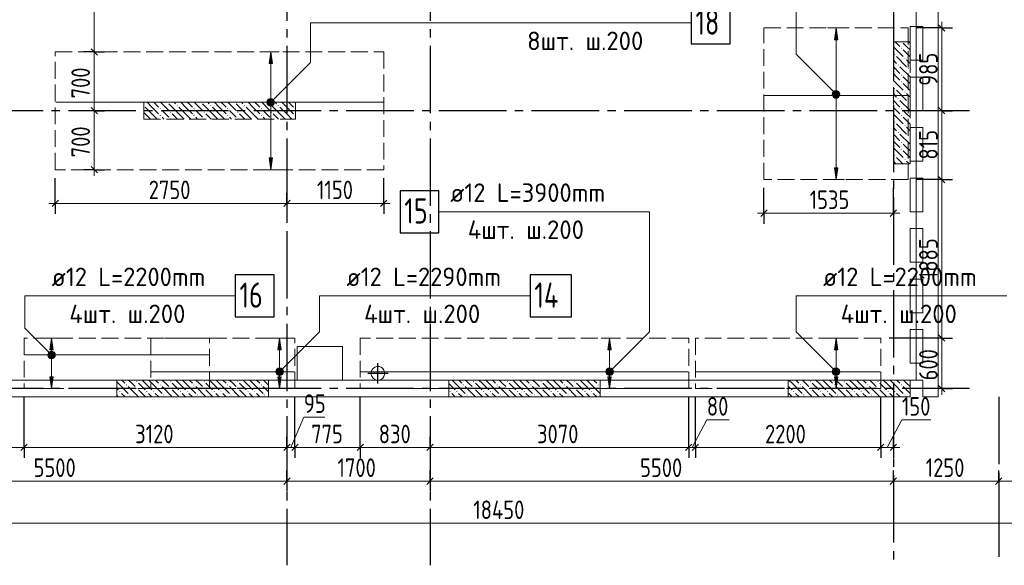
# Model space of a CAD drawing. Header units: millimetres. Extents: x 0 to 31317, y 0 to 42000.
# Tile 4 of 12: x 11451 to 23140, y 15930 to 22412. Entities that reach past the tile are written whole.
import ezdxf

# ---------------------------------------------------------------- set-up
doc = ezdxf.new("R2010")
doc.units = ezdxf.units.MM
doc.linetypes.add('______2', pattern=[270, 200, -70])
doc.linetypes.add('______5', pattern=[1100, 800, -100, 100, -100])
for name, color, linetype, lineweight in [('Standard', 7, 'Continuous', 25), ('ДОП Верх по У', 7, 'Continuous', 25), ('ЖБ Перекрытие верхний уровень', 7, 'Continuous', 35), ('ЖБ Пилон', 7, 'Continuous', 35), ('Оси', 40, '______5', 18), ('Позиционная метка номер позиции', 7, 'Continuous', 13), ('Примечания', 7, 'Continuous', 25)]:
    doc.layers.add(name, color=color, linetype=linetype, lineweight=lineweight)
doc.styles.add('GOST 2.304-81', font='txt')
doc.styles.add('ISOCPEUR', font='txt')

msp = doc.modelspace()

# ---------------------------------------------------------------- hatches: boundary and pattern name
at = {"layer": 'ДОП Верх по У', "linetype": 'Continuous', "lineweight": 13, "transparency": 33554687}
for points in [[(21163, 22173), (21143, 22313), (21123, 22173)], [(14452, 21890), (14432, 22030), (14412, 21890)], [(21105, 21513), (21180, 21513), (21175, 21532)], [(21105, 21513), (21175, 21532), (21111, 21532)], [(21111, 21494), (21180, 21513), (21105, 21513)], [(21111, 21532), (21175, 21532), (21162, 21545)], [(21111, 21532), (21162, 21545), (21124, 21545)], [(21111, 21494), (21175, 21494), (21180, 21513)], [(21124, 21545), (21162, 21545), (21143, 21550)], [(14394, 21430), (14469, 21430), (14464, 21449)], [(14394, 21430), (14464, 21449), (14399, 21449)], [(14399, 21411), (14469, 21430), (14394, 21430)], [(14399, 21449), (14464, 21449), (14450, 21462)], [(14399, 21449), (14450, 21462), (14413, 21462)], [(14399, 21411), (14464, 21411), (14469, 21430)], [(14413, 21398), (14464, 21411), (14399, 21411)], [(14413, 21462), (14450, 21462), (14432, 21468)], [(14413, 21398), (14450, 21398), (14464, 21411)], [(14450, 21398), (14413, 21398), (14432, 21392)], [(21124, 21481), (21175, 21494), (21111, 21494)], [(21124, 21481), (21162, 21481), (21175, 21494)], [(21162, 21481), (21124, 21481), (21143, 21475)], [(11849, 18490), (11829, 18630), (11809, 18490)], [(14557, 18490), (14537, 18630), (14517, 18490)], [(18475, 18490), (18455, 18630), (18435, 18490)], [(21163, 18490), (21143, 18630), (21123, 18490)], [(11792, 18430), (11867, 18430), (11861, 18449)], [(11792, 18430), (11861, 18449), (11797, 18449)], [(11797, 18411), (11867, 18430), (11792, 18430)], [(11797, 18449), (11861, 18449), (11848, 18462)], [(11797, 18449), (11848, 18462), (11810, 18462)], [(11797, 18411), (11861, 18411), (11867, 18430)], [(11810, 18398), (11861, 18411), (11797, 18411)], [(11810, 18462), (11848, 18462), (11829, 18468)], [(11810, 18398), (11848, 18398), (11861, 18411)], [(11848, 18398), (11810, 18398), (11829, 18392)], [(18417, 18230), (18492, 18230), (18487, 18249)], [(18417, 18230), (18487, 18249), (18422, 18249)], [(18422, 18249), (18487, 18249), (18473, 18262)], [(18422, 18249), (18473, 18262), (18436, 18262)], [(18436, 18262), (18473, 18262), (18455, 18268)], [(21105, 18230), (21180, 18230), (21175, 18249)], [(21105, 18230), (21175, 18249), (21111, 18249)], [(21111, 18249), (21175, 18249), (21162, 18262)], [(21111, 18249), (21162, 18262), (21124, 18262)], [(21124, 18262), (21162, 18262), (21143, 18268)], [(18422, 18211), (18492, 18230), (18417, 18230)], [(18422, 18211), (18487, 18211), (18492, 18230)], [(18436, 18198), (18487, 18211), (18422, 18211)], [(18436, 18198), (18473, 18198), (18487, 18211)], [(18473, 18198), (18436, 18198), (18455, 18192)], [(21111, 18211), (21180, 18230), (21105, 18230)], [(21111, 18211), (21175, 18211), (21180, 18230)], [(21124, 18198), (21175, 18211), (21111, 18211)], [(21124, 18198), (21162, 18198), (21175, 18211)], [(21162, 18198), (21124, 18198), (21143, 18192)]]:
    msp.add_hatch(color=7, dxfattribs=at).paths.add_polyline_path(points)
for points in [[(14452, 20770), (14432, 20630), (14412, 20770)], [(21163, 20653), (21143, 20513), (21123, 20653)], [(11849, 18170), (11829, 18030), (11809, 18170)], [(14557, 18170), (14537, 18030), (14517, 18170)], [(18475, 18170), (18455, 18030), (18435, 18170)], [(21163, 18170), (21143, 18030), (21123, 18170)]]:
    msp.add_hatch(color=7, dxfattribs=at).paths.add_polyline_path(points, flags=16)
at = {"layer": 'ЖБ Пилон', "linetype": 'Continuous', "lineweight": 18, "transparency": 33554687}
for points in [[(21924, 22150), (21921, 22147), (21918, 22150)], [(21834, 21993), (21841, 22000), (21847, 21993), (21841, 21987)], [(21914, 22073), (21921, 22080), (21927, 22073), (21921, 22067)], [(21874, 21873), (21881, 21880), (21887, 21873), (21881, 21867)], [(21954, 21953), (21961, 21960), (21967, 21953), (21961, 21947)], [(21914, 21753), (21921, 21760), (21927, 21753), (21921, 21747)], [(21994, 21833), (22001, 21840), (22007, 21833), (22001, 21827)], [(21914, 21673), (21921, 21680), (21927, 21673), (21921, 21667)], [(21834, 21593), (21841, 21600), (21847, 21593), (21841, 21587)], [(21954, 21553), (21961, 21560), (21967, 21553), (21961, 21547)], [(12924, 21397), (12927, 21393), (12924, 21390)], [(13204, 21430), (13201, 21427), (13198, 21430)], [(13314, 21393), (13321, 21400), (13327, 21393), (13321, 21387)], [(13604, 21430), (13601, 21427), (13598, 21430)], [(13714, 21393), (13721, 21400), (13727, 21393), (13721, 21387)], [(14004, 21430), (14001, 21427), (13998, 21430)], [(14114, 21393), (14121, 21400), (14127, 21393), (14121, 21387)], [(14404, 21430), (14401, 21427), (14398, 21430)], [(14514, 21393), (14521, 21400), (14527, 21393), (14521, 21387)], [(21874, 21473), (21881, 21480), (21887, 21473), (21881, 21467)], [(21994, 21433), (22001, 21440), (22007, 21433), (22001, 21427)], [(13114, 21353), (13121, 21360), (13127, 21353), (13121, 21347)], [(13114, 21273), (13121, 21280), (13127, 21273), (13121, 21267)], [(13234, 21313), (13241, 21320), (13247, 21313), (13241, 21307)], [(13514, 21353), (13521, 21360), (13527, 21353), (13521, 21347)], [(13514, 21273), (13521, 21280), (13527, 21273), (13521, 21267)], [(13634, 21313), (13641, 21320), (13647, 21313), (13641, 21307)], [(13914, 21353), (13921, 21360), (13927, 21353), (13921, 21347)], [(13914, 21273), (13921, 21280), (13927, 21273), (13921, 21267)], [(14034, 21313), (14041, 21320), (14047, 21313), (14041, 21307)], [(14314, 21353), (14321, 21360), (14327, 21353), (14321, 21347)], [(14314, 21273), (14321, 21280), (14327, 21273), (14321, 21267)], [(14434, 21313), (14441, 21320), (14447, 21313), (14441, 21307)], [(14714, 21353), (14721, 21360), (14724, 21357), (14724, 21350), (14721, 21347)], [(14714, 21273), (14721, 21280), (14724, 21277), (14724, 21270), (14721, 21267)], [(21914, 21353), (21921, 21360), (21927, 21353), (21921, 21347)], [(21914, 21273), (21921, 21280), (21927, 21273), (21921, 21267)], [(13234, 21233), (13241, 21240), (13247, 21233), (13244, 21230), (13238, 21230)], [(13634, 21233), (13641, 21240), (13647, 21233), (13644, 21230), (13638, 21230)], [(14034, 21233), (14041, 21240), (14047, 21233), (14044, 21230), (14038, 21230)], [(14434, 21233), (14441, 21240), (14447, 21233), (14444, 21230), (14438, 21230)], [(21834, 21193), (21841, 21200), (21847, 21193), (21841, 21187)], [(21954, 21153), (21961, 21160), (21967, 21153), (21961, 21147)], [(21874, 21073), (21881, 21080), (21887, 21073), (21881, 21067)], [(21914, 20953), (21921, 20960), (21927, 20953), (21921, 20947)], [(21994, 21033), (22001, 21040), (22007, 21033), (22001, 21027)], [(21914, 20873), (21921, 20880), (21927, 20873), (21921, 20867)], [(21834, 20793), (21841, 20800), (21847, 20793), (21841, 20787)], [(21954, 20753), (21961, 20760), (21967, 20753), (21961, 20747)], [(12834, 18113), (12841, 18120), (12847, 18113), (12841, 18107)], [(13234, 18113), (13241, 18120), (13247, 18113), (13241, 18107)], [(13634, 18113), (13641, 18120), (13647, 18113), (13641, 18107)], [(14034, 18113), (14041, 18120), (14047, 18113), (14041, 18107)], [(16834, 18113), (16841, 18120), (16847, 18113), (16841, 18107)], [(17234, 18113), (17241, 18120), (17247, 18113), (17241, 18107)], [(17634, 18113), (17641, 18120), (17647, 18113), (17641, 18107)], [(18034, 18113), (18041, 18120), (18047, 18113), (18041, 18107)], [(20834, 18113), (20841, 18120), (20847, 18113), (20841, 18107)], [(21234, 18113), (21241, 18120), (21247, 18113), (21241, 18107)], [(21634, 18113), (21641, 18120), (21647, 18113), (21641, 18107)], [(12714, 18073), (12721, 18080), (12727, 18073), (12721, 18067)], [(12834, 18033), (12841, 18040), (12847, 18033), (12841, 18027)], [(13114, 18073), (13121, 18080), (13127, 18073), (13121, 18067)], [(13234, 18033), (13241, 18040), (13247, 18033), (13241, 18027)], [(13514, 18073), (13521, 18080), (13527, 18073), (13521, 18067)], [(13634, 18033), (13641, 18040), (13647, 18033), (13641, 18027)], [(13914, 18073), (13921, 18080), (13927, 18073), (13921, 18067)], [(14034, 18033), (14041, 18040), (14047, 18033), (14041, 18027)], [(14314, 18073), (14321, 18080), (14327, 18073), (14321, 18067)], [(16714, 18073), (16721, 18080), (16727, 18073), (16721, 18067)], [(16834, 18033), (16841, 18040), (16847, 18033), (16841, 18027)], [(17114, 18073), (17121, 18080), (17127, 18073), (17121, 18067)], [(17234, 18033), (17241, 18040), (17247, 18033), (17241, 18027)], [(17514, 18073), (17521, 18080), (17527, 18073), (17521, 18067)], [(17634, 18033), (17641, 18040), (17647, 18033), (17641, 18027)], [(17914, 18073), (17921, 18080), (17927, 18073), (17921, 18067)], [(18034, 18033), (18041, 18040), (18047, 18033), (18041, 18027)], [(18314, 18073), (18321, 18080), (18327, 18073), (18321, 18067)], [(20714, 18073), (20721, 18080), (20727, 18073), (20721, 18067)], [(20834, 18033), (20841, 18040), (20847, 18033), (20841, 18027)], [(21114, 18073), (21121, 18080), (21127, 18073), (21121, 18067)], [(21234, 18033), (21241, 18040), (21247, 18033), (21241, 18027)], [(21514, 18073), (21521, 18080), (21527, 18073), (21521, 18067)], [(21634, 18033), (21641, 18040), (21647, 18033), (21641, 18027)], [(21914, 18073), (21921, 18080), (21927, 18073), (21921, 18067)], [(12634, 17993), (12641, 18000), (12647, 17993), (12641, 17987)], [(12754, 17953), (12761, 17960), (12767, 17953), (12761, 17947)], [(12954, 17993), (12961, 18000), (12967, 17993), (12961, 17987)], [(13034, 17993), (13041, 18000), (13047, 17993), (13041, 17987)], [(13154, 17953), (13161, 17960), (13167, 17953), (13161, 17947)], [(13354, 17993), (13361, 18000), (13367, 17993), (13361, 17987)], [(13434, 17993), (13441, 18000), (13447, 17993), (13441, 17987)], [(13554, 17953), (13561, 17960), (13567, 17953), (13561, 17947)], [(13754, 17993), (13761, 18000), (13767, 17993), (13761, 17987)], [(13834, 17993), (13841, 18000), (13847, 17993), (13841, 17987)], [(13954, 17953), (13961, 17960), (13967, 17953), (13961, 17947)], [(14154, 17993), (14161, 18000), (14167, 17993), (14161, 17987)], [(14234, 17993), (14241, 18000), (14247, 17993), (14241, 17987)], [(14354, 17953), (14361, 17960), (14367, 17953), (14361, 17947)], [(16554, 17993), (16561, 18000), (16567, 17993), (16561, 17987)], [(16634, 17993), (16641, 18000), (16647, 17993), (16641, 17987)], [(16754, 17953), (16761, 17960), (16767, 17953), (16761, 17947)], [(16954, 17993), (16961, 18000), (16967, 17993), (16961, 17987)], [(17034, 17993), (17041, 18000), (17047, 17993), (17041, 17987)], [(17154, 17953), (17161, 17960), (17167, 17953), (17161, 17947)], [(17354, 17993), (17361, 18000), (17367, 17993), (17361, 17987)], [(17434, 17993), (17441, 18000), (17447, 17993), (17441, 17987)], [(17554, 17953), (17561, 17960), (17567, 17953), (17561, 17947)], [(17754, 17993), (17761, 18000), (17767, 17993), (17761, 17987)], [(17834, 17993), (17841, 18000), (17847, 17993), (17841, 17987)], [(17954, 17953), (17961, 17960), (17967, 17953), (17961, 17947)], [(18154, 17993), (18161, 18000), (18167, 17993), (18161, 17987)], [(18234, 17993), (18241, 18000), (18247, 17993), (18241, 17987)], [(20634, 17993), (20641, 18000), (20647, 17993), (20641, 17987)], [(20754, 17953), (20761, 17960), (20767, 17953), (20761, 17947)], [(20954, 17993), (20961, 18000), (20967, 17993), (20961, 17987)], [(21034, 17993), (21041, 18000), (21047, 17993), (21041, 17987)], [(21154, 17953), (21161, 17960), (21167, 17953), (21161, 17947)], [(21354, 17993), (21361, 18000), (21367, 17993), (21361, 17987)], [(21434, 17993), (21441, 18000), (21447, 17993), (21441, 17987)], [(21554, 17953), (21561, 17960), (21567, 17953), (21561, 17947)], [(21754, 17993), (21761, 18000), (21767, 17993), (21761, 17987)], [(21834, 17993), (21841, 18000), (21847, 17993), (21841, 17987)], [(21954, 17953), (21961, 17960), (21967, 17953), (21961, 17947)]]:
    msp.add_hatch(color=7, dxfattribs=at).paths.add_polyline_path(points, flags=16)
at = {"layer": 'Позиционная метка номер позиции', "linetype": 'Continuous', "lineweight": 13, "transparency": 33554687}
for points in [[(21111, 21495), (21154, 21570), (21100, 21516)], [(21100, 21516), (21154, 21570), (21132, 21570)], [(21100, 21516), (21132, 21570), (21100, 21538)], [(21100, 21538), (21132, 21570), (21111, 21559)], [(21111, 21495), (21175, 21559), (21154, 21570)], [(21132, 21484), (21175, 21559), (21111, 21495)], [(21132, 21484), (21186, 21538), (21175, 21559)], [(21154, 21484), (21186, 21538), (21132, 21484)], [(21154, 21484), (21186, 21516), (21186, 21538)], [(21186, 21516), (21154, 21484), (21175, 21495)], [(14388, 21441), (14463, 21398), (14400, 21462)], [(14388, 21419), (14443, 21387), (14388, 21441)], [(14388, 21441), (14443, 21387), (14463, 21398)], [(14420, 21387), (14388, 21419), (14400, 21398)], [(14388, 21419), (14420, 21387), (14443, 21387)], [(14400, 21462), (14475, 21419), (14420, 21473)], [(14400, 21462), (14463, 21398), (14475, 21419)], [(14420, 21473), (14475, 21419), (14475, 21441)], [(14420, 21473), (14475, 21441), (14443, 21473)], [(14443, 21473), (14475, 21441), (14463, 21462)], [(11797, 18398), (11841, 18473), (11786, 18419)], [(11786, 18419), (11841, 18473), (11818, 18473)], [(11786, 18419), (11818, 18473), (11786, 18441)], [(11786, 18441), (11818, 18473), (11797, 18462)], [(11797, 18398), (11861, 18462), (11841, 18473)], [(11818, 18387), (11861, 18462), (11797, 18398)], [(11818, 18387), (11872, 18441), (11861, 18462)], [(11841, 18387), (11872, 18441), (11818, 18387)], [(11841, 18387), (11872, 18419), (11872, 18441)], [(11872, 18419), (11841, 18387), (11861, 18398)], [(14494, 18241), (14569, 18198), (14505, 18262)], [(14494, 18219), (14549, 18187), (14494, 18241)], [(14494, 18241), (14549, 18187), (14569, 18198)], [(14505, 18262), (14581, 18219), (14526, 18273)], [(14505, 18262), (14569, 18198), (14581, 18219)], [(14526, 18273), (14581, 18219), (14581, 18241)], [(14526, 18273), (14581, 18241), (14549, 18273)], [(14549, 18273), (14581, 18241), (14569, 18262)], [(18411, 18241), (18486, 18198), (18423, 18262)], [(18411, 18219), (18466, 18187), (18411, 18241)], [(18411, 18241), (18466, 18187), (18486, 18198)], [(18423, 18262), (18498, 18219), (18443, 18273)], [(18423, 18262), (18486, 18198), (18498, 18219)], [(18443, 18273), (18498, 18219), (18498, 18241)], [(18443, 18273), (18498, 18241), (18466, 18273)], [(18466, 18273), (18498, 18241), (18486, 18262)], [(21111, 18198), (21154, 18273), (21100, 18219)], [(21100, 18219), (21154, 18273), (21132, 18273)], [(21100, 18219), (21132, 18273), (21100, 18241)], [(21100, 18241), (21132, 18273), (21111, 18262)], [(21111, 18198), (21175, 18262), (21154, 18273)], [(21132, 18187), (21175, 18262), (21111, 18198)], [(21132, 18187), (21186, 18241), (21175, 18262)], [(21154, 18187), (21186, 18241), (21132, 18187)], [(21154, 18187), (21186, 18219), (21186, 18241)], [(14526, 18187), (14494, 18219), (14505, 18198)], [(14494, 18219), (14526, 18187), (14549, 18187)], [(18443, 18187), (18411, 18219), (18423, 18198)], [(18411, 18219), (18443, 18187), (18466, 18187)], [(21186, 18219), (21154, 18187), (21175, 18198)]]:
    msp.add_hatch(color=7, dxfattribs=at).paths.add_polyline_path(points)

# ---------------------------------------------------------------- linework, layer by layer
at = {"layer": 'Standard', "color": 7, "linetype": 'Continuous', "lineweight": 13, "transparency": 33554687}
for p, q in [((12335, 23273), (12335, 22030)), ((22399, 22313), (22399, 22388)), ((12335, 22030), (12335, 21330)), ((12335, 21330), (12335, 20630)), ((22399, 21330), (22399, 20513)), ((12335, 20630), (12335, 20555)), ((22399, 20513), (22399, 18630)), ((11874, 20230), (11799, 20230)), ((11874, 20230), (14624, 20230)), ((14624, 20230), (15774, 20230)), ((15774, 20230), (15849, 20230)), ((20287, 20113), (20212, 20113)), ((20287, 20113), (21824, 20113)), ((21824, 20113), (21899, 20113)), ((22399, 18630), (22399, 18030)), ((22399, 18030), (22399, 17955)), ((14671, 17330), (14824, 17691)), ((14824, 17691), (15074, 17691)), ((19434, 17330), (19609, 17658)), ((19609, 17658), (19875, 17658)), ((21749, 17330), (21924, 17658)), ((21924, 17658), (22268, 17658)), ((10661, 17330), (11504, 17330)), ((11504, 17330), (14624, 17330)), ((14624, 17330), (14719, 17330)), ((14719, 17330), (15494, 17330)), ((15494, 17330), (16324, 17330)), ((16324, 17330), (19394, 17330)), ((19394, 17330), (19474, 17330)), ((19474, 17330), (21674, 17330)), ((21674, 17330), (21824, 17330)), ((21824, 17330), (21899, 17330)), ((9124, 16930), (14624, 16930)), ((14624, 16930), (16324, 16930)), ((16324, 16930), (21824, 16930)), ((21824, 16930), (23074, 16930)), ((23074, 16930), (26374, 16930)), ((7924, 16430), (26374, 16430))]:
    msp.add_line(p, q, dxfattribs=at)
at = {"layer": 'Standard', "color": 7, "linetype": 'Continuous', "lineweight": 25, "transparency": 33554687}
for p, q in [((22361, 22350), (22436, 22275)), ((12298, 22067), (12373, 21992)), ((12298, 21367), (12373, 21292)), ((22361, 21367), (22436, 21292)), ((12298, 20668), (12373, 20592)), ((22361, 20550), (22436, 20475)), ((11836, 20192), (11911, 20268)), ((14586, 20192), (14661, 20268)), ((15736, 20192), (15811, 20268)), ((20249, 20075), (20324, 20151)), ((21786, 20075), (21861, 20151)), ((22361, 18668), (22436, 18592)), ((22361, 18068), (22436, 17992)), ((11466, 17292), (11541, 17368)), ((14586, 17292), (14661, 17368)), ((14681, 17292), (14756, 17368)), ((15457, 17292), (15531, 17368)), ((16286, 17292), (16361, 17368)), ((19357, 17292), (19431, 17368)), ((19436, 17292), (19511, 17368)), ((21636, 17292), (21711, 17368)), ((21786, 17292), (21861, 17368)), ((14586, 16892), (14661, 16968)), ((16286, 16892), (16361, 16968)), ((21786, 16892), (21861, 16968)), ((23036, 16892), (23111, 16968))]:
    msp.add_line(p, q, dxfattribs=at)
at = {"layer": 'Standard', "color": 251, "linetype": 'Continuous', "lineweight": -3, "true_color": 0x656565, "transparency": 33554687}
for p, q in [((22399, 22313), (22099, 22313)), ((22399, 22313), (22274, 22313)), ((22399, 22313), (22524, 22313)), ((12335, 22030), (12210, 22030)), ((12335, 22030), (12460, 22030)), ((12335, 22030), (12335, 22030)), ((12335, 21330), (12210, 21330)), ((12335, 21330), (12460, 21330)), ((12335, 21330), (12335, 21330)), ((22399, 21330), (22274, 21330)), ((22399, 21330), (22524, 21330)), ((22399, 21330), (22454, 21330)), ((12335, 20630), (12210, 20630)), ((12335, 20630), (12460, 20630)), ((12335, 20630), (12335, 20630)), ((11874, 20230), (11874, 20530)), ((15774, 20230), (15774, 20530)), ((22399, 20513), (22274, 20513)), ((22399, 20513), (22524, 20513)), ((11874, 20230), (11874, 20355)), ((14624, 20230), (14624, 20355)), ((15774, 20230), (15774, 20355)), ((20287, 20113), (20287, 20413)), ((21824, 20113), (21824, 20413)), ((11874, 20230), (11874, 20105)), ((14624, 20230), (14624, 20105)), ((14624, 20230), (14624, 20230)), ((15774, 20230), (15774, 20105)), ((20287, 20113), (20287, 20238)), ((21824, 20113), (21824, 20238)), ((20287, 20113), (20287, 19988)), ((21824, 20113), (21824, 19988)), ((22399, 18630), (22274, 18630)), ((22399, 18630), (22524, 18630)), ((22399, 18030), (22274, 18030)), ((22399, 18030), (22524, 18030)), ((22399, 18030), (22399, 18030)), ((11504, 17330), (11504, 17455)), ((14624, 17330), (14624, 17455)), ((14719, 17330), (14719, 17455)), ((15494, 17330), (15494, 17455)), ((16324, 17330), (16324, 17455)), ((19394, 17330), (19394, 17455)), ((19474, 17330), (19474, 17455)), ((21674, 17330), (21674, 17455)), ((21824, 17330), (21824, 17455)), ((11504, 17330), (11504, 17205)), ((14624, 17330), (14624, 17205)), ((14624, 17330), (14624, 17330)), ((14719, 17330), (14719, 17205)), ((15494, 17330), (15494, 17205)), ((16324, 17330), (16324, 17205)), ((16324, 17330), (16324, 17330)), ((19394, 17330), (19394, 17205)), ((19474, 17330), (19474, 17205)), ((21674, 17330), (21674, 17205)), ((21824, 17330), (21824, 17205)), ((21824, 17330), (21824, 17330)), ((14624, 16930), (14624, 17055)), ((16324, 16930), (16324, 17055)), ((21824, 16930), (21824, 17055)), ((23074, 16930), (23074, 17055)), ((14624, 16930), (14624, 16805)), ((14624, 16930), (14624, 16930)), ((16324, 16930), (16324, 16805)), ((16324, 16930), (16324, 16930)), ((21824, 16930), (21824, 16805)), ((21824, 16930), (21824, 16930)), ((23074, 16930), (23074, 16805)), ((23074, 16930), (23074, 16930))]:
    msp.add_line(p, q, dxfattribs=at)
at = {"layer": 'Standard', "color": 8, "linetype": '______5', "lineweight": -3, "transparency": 33554687}
for p, q in [((15704, 18090), (15704, 18330)), ((15824, 18210), (15585, 18210))]:
    msp.add_line(p, q, dxfattribs=at)
at = {"layer": 'Standard', "color": 254, "linetype": 'Continuous', "lineweight": 18, "true_color": 0xc4c4ff, "transparency": 33554687}
msp.add_lwpolyline([(7706, 18130), (22093, 18130), (22093, 38970), (7706, 38970), (7706, 18130)], dxfattribs=at)
at = {"layer": 'Standard', "color": 7, "linetype": 'Continuous', "lineweight": 13, "transparency": 33554687}
msp.add_lwpolyline([(22399, 22313), (22399, 21625), (22399, 21625), (22399, 21330)], dxfattribs=at)
at = {"layer": 'Standard', "color": 251, "linetype": 'Continuous', "lineweight": -3, "true_color": 0x656565, "transparency": 33554687}
for points in [[(22399, 20513), (22382, 20513), (22382, 20513), (22382, 20513), (22382, 20513), (22099, 20513)], [(22399, 18630), (22382, 18630), (22382, 18630), (21774, 18630)], [(11504, 17330), (11504, 17347), (11504, 17347), (11504, 17347), (11504, 17347), (11504, 17347), (11504, 17347), (11504, 17347), (11504, 17347), (11504, 17347), (11504, 17347), (11504, 17397), (11504, 17397), (11504, 17409), (11504, 17409), (11504, 17478), (11504, 17478), (11504, 17924)], [(14719, 17330), (14719, 17347), (14719, 17347), (14719, 17347), (14719, 17347), (14719, 17347), (14719, 17347), (14719, 17347), (14719, 17347), (14719, 17483), (14719, 17483), (14719, 17515), (14719, 17515), (14719, 17703), (14719, 17703), (14719, 17924)], [(15494, 17330), (15494, 17347), (15494, 17347), (15494, 17347), (15494, 17347), (15494, 17347), (15494, 17347), (15494, 17504), (15494, 17504), (15494, 17540), (15494, 17540), (15494, 17924)], [(19394, 17330), (19394, 17347), (19394, 17347), (19394, 17608), (19394, 17608), (19394, 17669), (19394, 17669), (19394, 17924)], [(19474, 17330), (19474, 17347), (19474, 17347), (19474, 17610), (19474, 17610), (19474, 17671), (19474, 17671), (19474, 17924)], [(21674, 17330), (21674, 17669), (21674, 17669), (21674, 17924)]]:
    msp.add_lwpolyline(points, dxfattribs=at)
at = {"layer": 'ДОП Верх по У', "color": 7, "linetype": 'Continuous', "lineweight": 13, "transparency": 33554687}
for p, q in [((17224, 22373), (19332, 22373)), ((16542, 20130), (18628, 20130)), ((11811, 19130), (13897, 19130)), ((15311, 19130), (17397, 19130)), ((20969, 19130), (23055, 19130))]:
    msp.add_line(p, q, dxfattribs=at)
at = {"layer": 'ДОП Верх по У', "color": 251, "linetype": 'Continuous', "lineweight": 13, "true_color": 0x494949, "transparency": 33554687}
for p, q in [((21143, 22313), (21043, 22313)), ((21143, 22313), (21123, 22173)), ((21163, 22173), (21143, 22313)), ((21143, 22313), (21243, 22313)), ((21143, 22313), (21143, 22313)), ((21123, 22173), (21163, 22173)), ((21143, 21543), (21143, 22173)), ((14432, 22030), (14332, 22030)), ((14432, 22030), (14412, 21890)), ((14452, 21890), (14432, 22030)), ((14432, 22030), (14532, 22030)), ((14432, 22030), (14432, 22030)), ((14412, 21890), (14452, 21890)), ((14432, 21460), (14432, 21890)), ((21105, 21513), (21105, 21513)), ((21180, 21513), (21180, 21513)), ((14394, 21430), (14394, 21430)), ((14432, 20770), (14432, 21400)), ((14469, 21430), (14469, 21430)), ((21143, 20653), (21143, 21483)), ((14432, 20630), (14412, 20770)), ((14412, 20770), (14452, 20770)), ((14452, 20770), (14432, 20630)), ((14432, 20630), (14332, 20630)), ((14432, 20630), (14532, 20630)), ((14432, 20630), (14432, 20630)), ((21143, 20513), (21123, 20653)), ((21123, 20653), (21163, 20653)), ((21163, 20653), (21143, 20513)), ((21143, 20513), (21043, 20513)), ((21143, 20513), (21243, 20513)), ((21143, 20513), (21143, 20513)), ((11829, 18630), (11729, 18630)), ((11829, 18630), (11809, 18490)), ((11849, 18490), (11829, 18630)), ((11829, 18630), (11929, 18630)), ((11829, 18630), (11829, 18630)), ((14537, 18630), (14437, 18630)), ((14537, 18630), (14517, 18490)), ((14557, 18490), (14537, 18630)), ((14537, 18630), (14637, 18630)), ((14537, 18630), (14537, 18630)), ((18455, 18630), (18355, 18630)), ((18455, 18630), (18435, 18490)), ((18475, 18490), (18455, 18630)), ((18455, 18630), (18555, 18630)), ((18455, 18630), (18455, 18630)), ((21143, 18630), (21043, 18630)), ((21143, 18630), (21123, 18490)), ((21163, 18490), (21143, 18630)), ((21143, 18630), (21243, 18630)), ((21143, 18630), (21143, 18630)), ((11809, 18490), (11849, 18490)), ((11829, 18460), (11829, 18490)), ((14517, 18490), (14557, 18490)), ((14537, 18260), (14537, 18490)), ((18435, 18490), (18475, 18490)), ((18455, 18260), (18455, 18490)), ((21123, 18490), (21163, 18490)), ((21143, 18260), (21143, 18490)), ((11792, 18430), (11792, 18430)), ((11829, 18170), (11829, 18400)), ((11867, 18430), (11867, 18430)), ((11829, 18030), (11809, 18170)), ((11809, 18170), (11849, 18170)), ((11849, 18170), (11829, 18030)), ((14500, 18230), (14500, 18230)), ((14537, 18030), (14517, 18170)), ((14517, 18170), (14557, 18170)), ((14537, 18170), (14537, 18200)), ((14557, 18170), (14537, 18030)), ((14575, 18230), (14575, 18230)), ((18417, 18230), (18417, 18230)), ((18455, 18030), (18435, 18170)), ((18435, 18170), (18475, 18170)), ((18455, 18170), (18455, 18200)), ((18475, 18170), (18455, 18030)), ((18492, 18230), (18492, 18230)), ((21105, 18230), (21105, 18230)), ((21143, 18030), (21123, 18170)), ((21123, 18170), (21163, 18170)), ((21143, 18170), (21143, 18200)), ((21163, 18170), (21143, 18030)), ((21180, 18230), (21180, 18230)), ((11829, 18030), (11729, 18030)), ((11829, 18030), (11929, 18030)), ((11829, 18030), (11829, 18030)), ((14537, 18030), (14437, 18030)), ((14537, 18030), (14637, 18030)), ((14537, 18030), (14537, 18030)), ((18455, 18030), (18355, 18030)), ((18455, 18030), (18555, 18030)), ((18455, 18030), (18455, 18030)), ((21143, 18030), (21043, 18030)), ((21143, 18030), (21243, 18030)), ((21143, 18030), (21143, 18030))]:
    msp.add_line(p, q, dxfattribs=at)
at = {"layer": 'ДОП Верх по У', "color": 7, "linetype": 'Continuous', "lineweight": 18, "transparency": 33554687}
for p, q in [((20293, 21513), (21993, 21513)), ((15767, 21430), (11881, 21430)), ((13698, 18430), (11510, 18430)), ((13013, 18230), (14713, 18230)), ((19388, 18230), (15500, 18230)), ((21668, 18230), (19480, 18230))]:
    msp.add_line(p, q, dxfattribs=at)
at = {"layer": 'ДОП Верх по У', "color": 7, "linetype": 'Continuous', "lineweight": 25, "transparency": 33554687}
for points in [[(19424, 22123), (19884, 22123), (19884, 22623), (19424, 22623), (19424, 22123)], [(15968, 19880), (16428, 19880), (16428, 20380), (15968, 20380), (15968, 19880)], [(14011, 18880), (14471, 18880), (14471, 19380), (14011, 19380), (14011, 18880)], [(17511, 18880), (18001, 18880), (18001, 19380), (17511, 19380), (17511, 18880)]]:
    msp.add_lwpolyline(points, dxfattribs=at)
at = {"layer": 'ДОП Верх по У', "color": 251, "linetype": 'Continuous', "lineweight": 13, "true_color": 0x494949, "transparency": 33554687}
for centre in [(21143, 21513), (14432, 21430), (11829, 18430), (18455, 18230), (21143, 18230)]:
    msp.add_circle(centre, 37.5, dxfattribs=at)
at = {"layer": 'ЖБ Перекрытие верхний уровень', "color": 7, "linetype": 'Continuous', "lineweight": 18, "transparency": 33554687}
for p, q in [((22354, 17930), (22354, 24720)), ((22024, 22330), (22174, 22330)), ((22024, 21930), (22024, 22330)), ((22174, 22330), (22174, 21930)), ((22174, 21930), (22024, 21930)), ((22024, 21330), (22024, 21730)), ((22024, 21730), (22174, 21730)), ((22174, 21730), (22174, 21330)), ((22174, 21330), (22024, 21330)), ((22024, 20730), (22024, 21130)), ((22024, 21130), (22174, 21130)), ((22174, 21130), (22174, 20730)), ((22174, 20730), (22024, 20730)), ((22024, 20530), (22174, 20530)), ((22024, 20130), (22024, 20530)), ((22174, 20530), (22174, 20130)), ((22174, 20130), (22024, 20130)), ((22024, 19530), (22024, 19930)), ((22024, 19930), (22174, 19930)), ((22174, 19930), (22174, 19530)), ((22174, 19530), (22024, 19530)), ((22024, 19330), (22174, 19330)), ((22024, 18930), (22024, 19330)), ((22174, 19330), (22174, 18930)), ((22174, 18930), (22024, 18930)), ((22024, 18330), (22024, 18730)), ((22024, 18730), (22174, 18730)), ((22174, 18730), (22174, 18330)), ((15284, 18530), (14744, 18530)), ((14744, 18530), (14744, 18130)), ((15284, 18130), (15284, 18530)), ((15632, 18247), (15625, 18223)), ((15647, 18267), (15632, 18247)), ((15668, 18282), (15647, 18267)), ((15692, 18290), (15668, 18282)), ((15717, 18290), (15692, 18290)), ((15741, 18282), (15717, 18290)), ((15761, 18267), (15741, 18282)), ((15776, 18247), (15761, 18267)), ((15784, 18223), (15776, 18247)), ((22174, 18330), (22024, 18330)), ((14744, 18130), (15284, 18130)), ((15625, 18223), (15625, 18197)), ((15625, 18197), (15632, 18173)), ((15632, 18173), (15647, 18153)), ((15647, 18153), (15668, 18138)), ((15668, 18138), (15692, 18130)), ((15692, 18130), (15717, 18130)), ((15717, 18130), (15741, 18138)), ((15741, 18138), (15761, 18153)), ((15761, 18153), (15776, 18173)), ((15776, 18173), (15784, 18197)), ((15784, 18197), (15784, 18223)), ((22024, 17930), (22024, 18130)), ((22024, 18130), (22174, 18130)), ((22174, 18130), (22174, 17930)), ((7394, 17930), (22024, 17930)), ((22174, 17930), (22354, 17930))]:
    msp.add_line(p, q, dxfattribs=at)
at = {"layer": 'ЖБ Пилон', "color": 253, "linetype": '______2', "lineweight": 13, "true_color": 0xa0a0a0, "transparency": 33554687}
for p, q in [((22024, 22150), (21824, 22150)), ((21824, 22150), (21824, 20700)), ((22024, 20700), (22024, 22150)), ((14724, 21430), (12924, 21430)), ((12924, 21430), (12924, 21230)), ((14724, 21230), (14724, 21430)), ((12924, 21230), (14724, 21230)), ((21824, 20700), (22024, 20700)), ((14404, 18130), (12604, 18130)), ((12604, 18130), (12604, 17930)), ((14404, 17930), (14404, 18130)), ((18344, 18130), (16544, 18130)), ((16544, 18130), (16544, 17930)), ((18344, 17930), (18344, 18130)), ((22024, 18130), (20574, 18130)), ((20574, 18130), (20574, 17930)), ((22024, 17930), (22024, 18130)), ((12604, 17930), (14404, 17930)), ((16544, 17930), (18344, 17930)), ((20574, 17930), (22024, 17930))]:
    msp.add_line(p, q, dxfattribs=at)
at = {"layer": 'ЖБ Пилон', "color": 9, "linetype": 'Continuous', "lineweight": 18, "true_color": 0xc7c7c7, "transparency": 33554687}
for p, q in [((21844, 22150), (21901, 22093)), ((21981, 22093), (21941, 22133)), ((22021, 22053), (21981, 22093)), ((22004, 22150), (22021, 22133)), ((21824, 22090), (21941, 21973)), ((21941, 22053), (22024, 21970)), ((21861, 21893), (21824, 21930)), ((21861, 21973), (21981, 21853)), ((21981, 21933), (22024, 21890)), ((21824, 21850), (21901, 21773)), ((21824, 21770), (21901, 21693)), ((21901, 21853), (22021, 21733)), ((22024, 21810), (22021, 21813)), ((21824, 21690), (21941, 21573)), ((21981, 21693), (21941, 21733)), ((21941, 21653), (22024, 21570)), ((22021, 21653), (21981, 21693)), ((21861, 21493), (21824, 21530)), ((21861, 21573), (21981, 21453)), ((21981, 21533), (22024, 21490)), ((13021, 21373), (12964, 21430)), ((13044, 21430), (13101, 21373)), ((13124, 21430), (13221, 21333)), ((13341, 21293), (13221, 21413)), ((13284, 21430), (13301, 21413)), ((13421, 21373), (13364, 21430)), ((13444, 21430), (13501, 21373)), ((13524, 21430), (13621, 21333)), ((13741, 21293), (13621, 21413)), ((13684, 21430), (13701, 21413)), ((13821, 21373), (13764, 21430)), ((13844, 21430), (13901, 21373)), ((13924, 21430), (14021, 21333)), ((14141, 21293), (14021, 21413)), ((14084, 21430), (14101, 21413)), ((14221, 21373), (14164, 21430)), ((14244, 21430), (14301, 21373)), ((14324, 21430), (14421, 21333)), ((14541, 21293), (14421, 21413)), ((14484, 21430), (14501, 21413)), ((14621, 21373), (14564, 21430)), ((14644, 21430), (14701, 21373)), ((21824, 21450), (21901, 21373)), ((21901, 21453), (22021, 21333)), ((22024, 21410), (22021, 21413)), ((12941, 21293), (12924, 21310)), ((12941, 21373), (13021, 21293)), ((12941, 21293), (13004, 21230)), ((13021, 21373), (13101, 21293)), ((13021, 21293), (13084, 21230)), ((13181, 21293), (13141, 21333)), ((13221, 21253), (13181, 21293)), ((13261, 21293), (13324, 21230)), ((13341, 21373), (13421, 21293)), ((13341, 21293), (13404, 21230)), ((13421, 21373), (13501, 21293)), ((13421, 21293), (13484, 21230)), ((13581, 21293), (13541, 21333)), ((13621, 21253), (13581, 21293)), ((13661, 21293), (13724, 21230)), ((13741, 21373), (13821, 21293)), ((13741, 21293), (13804, 21230)), ((13821, 21373), (13901, 21293)), ((13821, 21293), (13884, 21230)), ((13981, 21293), (13941, 21333)), ((14021, 21253), (13981, 21293)), ((14061, 21293), (14124, 21230)), ((14141, 21373), (14221, 21293)), ((14141, 21293), (14204, 21230)), ((14221, 21373), (14301, 21293)), ((14221, 21293), (14284, 21230)), ((14381, 21293), (14341, 21333)), ((14421, 21253), (14381, 21293)), ((14461, 21293), (14524, 21230)), ((14541, 21373), (14621, 21293)), ((14541, 21293), (14604, 21230)), ((14621, 21373), (14701, 21293)), ((14621, 21293), (14684, 21230)), ((21824, 21370), (21901, 21293)), ((21824, 21290), (21941, 21173)), ((21981, 21293), (21941, 21333)), ((22021, 21253), (21981, 21293)), ((12924, 21230), (12924, 21230)), ((13141, 21253), (13164, 21230)), ((13541, 21253), (13564, 21230)), ((13941, 21253), (13964, 21230)), ((14341, 21253), (14364, 21230)), ((21861, 21173), (21981, 21053)), ((21941, 21253), (22024, 21170)), ((21861, 21093), (21824, 21130)), ((21824, 21050), (21901, 20973)), ((21901, 21053), (22021, 20933)), ((21981, 21133), (22024, 21090)), ((21824, 20970), (21901, 20893)), ((21981, 20893), (21941, 20933)), ((22024, 21010), (22021, 21013)), ((21824, 20890), (21941, 20773)), ((21941, 20853), (22024, 20770)), ((22021, 20853), (21981, 20893)), ((21854, 20700), (21824, 20730)), ((21861, 20773), (21934, 20700)), ((21981, 20733), (22014, 20700)), ((12664, 18130), (12701, 18093)), ((12781, 18093), (12744, 18130)), ((12941, 18093), (12904, 18130)), ((12984, 18130), (13021, 18093)), ((13064, 18130), (13101, 18093)), ((13181, 18093), (13144, 18130)), ((13341, 18093), (13304, 18130)), ((13384, 18130), (13421, 18093)), ((13464, 18130), (13501, 18093)), ((13581, 18093), (13544, 18130)), ((13741, 18093), (13704, 18130)), ((13784, 18130), (13821, 18093)), ((13864, 18130), (13901, 18093)), ((13981, 18093), (13944, 18130)), ((14141, 18093), (14104, 18130)), ((14184, 18130), (14221, 18093)), ((14264, 18130), (14301, 18093)), ((14381, 18093), (14344, 18130)), ((16584, 18130), (16621, 18093)), ((16664, 18130), (16701, 18093)), ((16781, 18093), (16744, 18130)), ((16941, 18093), (16904, 18130)), ((16984, 18130), (17021, 18093)), ((17064, 18130), (17101, 18093)), ((17181, 18093), (17144, 18130)), ((17341, 18093), (17304, 18130)), ((17384, 18130), (17421, 18093)), ((17464, 18130), (17501, 18093)), ((17581, 18093), (17544, 18130)), ((17741, 18093), (17704, 18130)), ((17784, 18130), (17821, 18093)), ((17864, 18130), (17901, 18093)), ((17981, 18093), (17944, 18130)), ((18141, 18093), (18104, 18130)), ((18184, 18130), (18221, 18093)), ((18264, 18130), (18301, 18093)), ((20584, 18130), (20621, 18093)), ((20664, 18130), (20701, 18093)), ((20781, 18093), (20744, 18130)), ((20941, 18093), (20904, 18130)), ((20984, 18130), (21021, 18093)), ((21064, 18130), (21101, 18093)), ((21181, 18093), (21144, 18130)), ((21341, 18093), (21304, 18130)), ((21384, 18130), (21421, 18093)), ((21464, 18130), (21501, 18093)), ((21581, 18093), (21544, 18130)), ((21741, 18093), (21704, 18130)), ((21784, 18130), (21821, 18093)), ((21864, 18130), (21901, 18093)), ((21981, 18093), (21944, 18130)), ((12604, 18110), (12621, 18093)), ((12604, 18030), (12621, 18013)), ((12621, 18093), (12741, 17973)), ((12741, 18053), (12861, 17933)), ((12821, 18053), (12781, 18093)), ((12861, 18093), (12941, 18013)), ((12861, 18013), (12944, 17930)), ((12941, 18093), (13021, 18013)), ((13021, 18093), (13141, 17973)), ((13141, 18053), (13261, 17933)), ((13221, 18053), (13181, 18093)), ((13261, 18093), (13341, 18013)), ((13261, 18013), (13344, 17930)), ((13341, 18093), (13421, 18013)), ((13421, 18093), (13541, 17973)), ((13541, 18053), (13661, 17933)), ((13621, 18053), (13581, 18093)), ((13661, 18093), (13741, 18013)), ((13661, 18013), (13744, 17930)), ((13741, 18093), (13821, 18013)), ((13821, 18093), (13941, 17973)), ((13941, 18053), (14061, 17933)), ((14021, 18053), (13981, 18093)), ((14061, 18093), (14141, 18013)), ((14061, 18013), (14144, 17930)), ((14141, 18093), (14221, 18013)), ((14221, 18093), (14341, 17973)), ((14341, 18053), (14404, 17990)), ((14404, 18070), (14381, 18093)), ((16544, 18090), (16621, 18013)), ((16621, 18093), (16741, 17973)), ((16741, 18053), (16861, 17933)), ((16821, 18053), (16781, 18093)), ((16861, 18093), (16941, 18013)), ((16861, 18013), (16944, 17930)), ((16941, 18093), (17021, 18013)), ((17021, 18093), (17141, 17973)), ((17141, 18053), (17261, 17933)), ((17221, 18053), (17181, 18093)), ((17261, 18093), (17341, 18013)), ((17261, 18013), (17344, 17930)), ((17341, 18093), (17421, 18013)), ((17421, 18093), (17541, 17973)), ((17541, 18053), (17661, 17933)), ((17621, 18053), (17581, 18093)), ((17661, 18093), (17741, 18013)), ((17661, 18013), (17744, 17930)), ((17741, 18093), (17821, 18013)), ((17821, 18093), (17941, 17973)), ((17941, 18053), (18061, 17933)), ((18021, 18053), (17981, 18093)), ((18061, 18093), (18141, 18013)), ((18061, 18013), (18144, 17930)), ((18141, 18093), (18221, 18013)), ((18221, 18093), (18341, 17973)), ((18341, 18053), (18344, 18050)), ((20574, 18060), (20621, 18013)), ((20621, 18093), (20741, 17973)), ((20741, 18053), (20861, 17933)), ((20821, 18053), (20781, 18093)), ((20861, 18093), (20941, 18013)), ((20861, 18013), (20944, 17930)), ((20941, 18093), (21021, 18013)), ((21021, 18093), (21141, 17973)), ((21141, 18053), (21261, 17933)), ((21221, 18053), (21181, 18093)), ((21261, 18093), (21341, 18013)), ((21261, 18013), (21344, 17930)), ((21341, 18093), (21421, 18013)), ((21421, 18093), (21541, 17973)), ((21541, 18053), (21661, 17933)), ((21621, 18053), (21581, 18093)), ((21661, 18093), (21741, 18013)), ((21661, 18013), (21744, 17930)), ((21741, 18093), (21821, 18013)), ((21821, 18093), (21941, 17973)), ((21941, 18053), (22024, 17970)), ((22021, 18053), (21981, 18093)), ((12621, 17933), (12604, 17950)), ((12624, 17930), (12621, 17933)), ((12661, 17973), (12704, 17930)), ((12781, 17933), (12784, 17930)), ((13021, 17933), (12981, 17973)), ((13024, 17930), (13021, 17933)), ((13061, 17973), (13104, 17930)), ((13181, 17933), (13184, 17930)), ((13421, 17933), (13381, 17973)), ((13424, 17930), (13421, 17933)), ((13461, 17973), (13504, 17930)), ((13581, 17933), (13584, 17930)), ((13821, 17933), (13781, 17973)), ((13824, 17930), (13821, 17933)), ((13861, 17973), (13904, 17930)), ((13981, 17933), (13984, 17930)), ((14221, 17933), (14181, 17973)), ((14224, 17930), (14221, 17933)), ((14261, 17973), (14304, 17930)), ((14381, 17933), (14384, 17930)), ((16544, 17930), (16544, 17930)), ((16621, 17933), (16581, 17973)), ((16624, 17930), (16621, 17933)), ((16661, 17973), (16704, 17930)), ((16781, 17933), (16784, 17930)), ((17021, 17933), (16981, 17973)), ((17024, 17930), (17021, 17933)), ((17061, 17973), (17104, 17930)), ((17181, 17933), (17184, 17930)), ((17421, 17933), (17381, 17973)), ((17424, 17930), (17421, 17933)), ((17461, 17973), (17504, 17930)), ((17581, 17933), (17584, 17930)), ((17821, 17933), (17781, 17973)), ((17824, 17930), (17821, 17933)), ((17861, 17973), (17904, 17930)), ((17981, 17933), (17984, 17930)), ((18221, 17933), (18181, 17973)), ((18224, 17930), (18221, 17933)), ((18261, 17973), (18304, 17930)), ((20621, 17933), (20581, 17973)), ((20624, 17930), (20621, 17933)), ((20661, 17973), (20704, 17930)), ((20781, 17933), (20784, 17930)), ((21021, 17933), (20981, 17973)), ((21024, 17930), (21021, 17933)), ((21061, 17973), (21104, 17930)), ((21181, 17933), (21184, 17930)), ((21421, 17933), (21381, 17973)), ((21424, 17930), (21421, 17933)), ((21461, 17973), (21504, 17930)), ((21581, 17933), (21584, 17930)), ((21821, 17933), (21781, 17973)), ((21824, 17930), (21821, 17933)), ((21861, 17973), (21904, 17930)), ((21981, 17933), (21984, 17930))]:
    msp.add_line(p, q, dxfattribs=at)
at = {"layer": 'Оси', "color": 8, "linetype": '______5', "lineweight": -3, "transparency": 33554687}
for p, q in [((21824, 40100), (21824, 15930)), ((14624, 39700), (14624, 15930)), ((16324, 39700), (16324, 15930)), ((22729, 21330), (3600, 21330)), ((22729, 18030), (3600, 18030)), ((23074, 17930), (23074, 15930))]:
    msp.add_line(p, q, dxfattribs=at)
at = {"layer": 'Позиционная метка номер позиции', "color": 7, "linetype": 'Continuous', "lineweight": 13, "transparency": 33554687}
for p, q in [((21111, 21559), (21111, 21559)), ((21175, 21559), (21175, 21559)), ((14400, 21462), (14400, 21462)), ((14400, 21398), (14400, 21398)), ((14463, 21462), (14463, 21462)), ((14463, 21398), (14463, 21398)), ((21111, 21495), (21111, 21495)), ((21175, 21495), (21175, 21495)), ((11797, 18462), (11797, 18462)), ((11797, 18398), (11797, 18398)), ((11861, 18462), (11861, 18462)), ((11861, 18398), (11861, 18398)), ((14505, 18262), (14505, 18262)), ((14569, 18262), (14569, 18262)), ((18423, 18262), (18423, 18262)), ((18486, 18262), (18486, 18262)), ((21111, 18262), (21111, 18262)), ((21175, 18262), (21175, 18262)), ((14505, 18198), (14505, 18198)), ((14569, 18198), (14569, 18198)), ((18423, 18198), (18423, 18198)), ((18486, 18198), (18486, 18198)), ((21111, 18198), (21111, 18198)), ((21175, 18198), (21175, 18198))]:
    msp.add_line(p, q, dxfattribs=at)
for points in [[(21143, 21527), (20669, 22001), (20669, 22813), (23169, 22813)], [(14432, 21430), (14905, 21904), (14905, 22373), (19424, 22373)], [(18455, 18230), (18928, 18704), (18928, 20130), (16428, 20130)], [(11829, 18430), (11511, 18748), (11511, 19130), (14011, 19130)], [(14537, 18230), (15011, 18704), (15011, 19130), (17511, 19130)], [(21143, 18230), (20669, 18704), (20669, 19130), (23169, 19130)]]:
    msp.add_lwpolyline(points, dxfattribs=at)
for centre in [(21143, 21527), (14432, 21430), (11829, 18430), (14537, 18230), (18455, 18230), (21143, 18230)]:
    msp.add_circle(centre, 45, dxfattribs=at)
at = {"layer": 'Примечания', "color": 7, "linetype": '______2', "lineweight": 18, "transparency": 33554687}
for p, q in [((20287, 22313), (21999, 22313)), ((20287, 20513), (20287, 22313)), ((21999, 22313), (21999, 20513)), ((11874, 22030), (15774, 22030)), ((11874, 20630), (11874, 22030)), ((15774, 22030), (15774, 20630)), ((15774, 20630), (11874, 20630)), ((21999, 20513), (20287, 20513)), ((13704, 18630), (11504, 18630)), ((11504, 18630), (11504, 18030)), ((14719, 18630), (13007, 18630)), ((13007, 18630), (13007, 18030)), ((13704, 18030), (13704, 18630)), ((14719, 18030), (14719, 18630)), ((19394, 18630), (15494, 18630)), ((15494, 18630), (15494, 18030)), ((19394, 18030), (19394, 18630)), ((21674, 18630), (19474, 18630)), ((19474, 18630), (19474, 18030)), ((21674, 18030), (21674, 18630)), ((11504, 18030), (13704, 18030)), ((13007, 18030), (14719, 18030)), ((15494, 18030), (19394, 18030)), ((19474, 18030), (21674, 18030))]:
    msp.add_line(p, q, dxfattribs=at)

# ---------------------------------------------------------------- texts
at = {"layer": 'Standard', "color": 7, "linetype": 'Continuous', "lineweight": 25, "transparency": 33554687, "char_height": 220, "attachment_point": 7, "rotation": 90, "style": 'GOST 2.304-81'}
for s, insert, width in [('985', (22349, 21626), 516.39), ('700', (12285, 21477), 531.97), ('700', (12285, 20777), 531.97), ('815', (22349, 20750), 469.51), ('1885', (22349, 19329), 610.16), ('600', (22349, 18127), 531.97)]:
    msp.add_mtext(s, dxfattribs=dict(at, insert=insert, width=width))
at = {"layer": 'Standard', "color": 7, "linetype": 'Continuous', "lineweight": 25, "transparency": 33554687, "char_height": 220, "attachment_point": 7, "style": 'GOST 2.304-81'}
for s, insert, width in [('2750', (12983, 20280), 657.05), ('1150', (14980, 20280), 563.28), ('1535', (20829, 20163), 579.01), ('95', (14824, 17741), 375.73), ('80', (19609, 17708), 391.32), ('150', (21924, 17708), 469.51), ('3120', (12822, 17380), 610.17), ('775', (14911, 17380), 516.4), ('830', (15714, 17380), 516.4), ('3070', (17593, 17380), 657.05), ('2200', (20300, 17380), 672.62), ('5500', (11616, 16980), 641.48), ('1700', (15224, 16980), 625.74), ('5500', (18816, 16980), 641.48), ('1250', (22207, 16980), 610.16), ('18450', (16836, 16480), 750.82)]:
    msp.add_mtext(s, dxfattribs=dict(at, insert=insert, width=width))
at = {"layer": 'ДОП Верх по У', "color": 7, "linetype": 'Continuous', "lineweight": 13, "transparency": 33554687, "attachment_point": 7, "style": 'ISOCPEUR'}
for s, insert, char_height, width in [('\\W0.75;18', (19474, 22233), 300, 472.29), ('\\W0.97;8шт. ш.200 ', (17475, 22050), 220, 1712.32), ('\\W0.96;ø12 L=3900mm ', (16562, 20247), 220, 2150.52), ('\\W0.75;15', (16018, 19990), 300, 472.29), ('\\W0.97;4шт. ш.200 ', (16771, 19807), 220, 1734.41), ('\\W0.96;ø12 L=2200mm ', (11831, 19247), 220, 2150.52), ('\\W0.96;ø12 L=2290mm ', (15331, 19247), 220, 2150.52), ('\\W0.96;ø12 L=2200mm ', (20989, 19247), 220, 2150.52), ('\\W0.75;16', (14061, 18990), 300, 472.28), ('\\W0.76;14', (17561, 18990), 300, 504.57), ('\\W0.97;4шт. ш.200 ', (12040, 18807), 220, 1734.41), ('\\W0.97;4шт. ш.200 ', (15540, 18807), 220, 1734.41), ('\\W0.97;4шт. ш.200 ', (21198, 18807), 220, 1734.41)]:
    msp.add_mtext(s, dxfattribs=dict(at, insert=insert, char_height=char_height, width=width))

doc.saveas('drawing.dxf')
